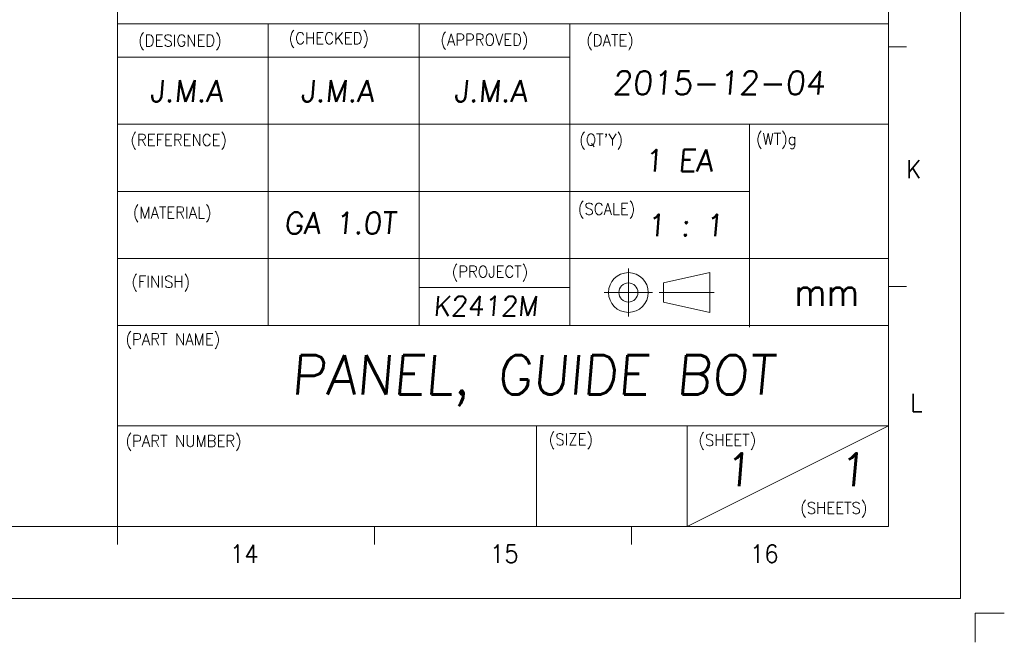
# Model space of a CAD drawing. Header units: millimetres. Extents: x 4497 to 13960, y 12291 to 16372.
# Tile 211 of 217: x 13456 to 13960, y 12762 to 13081. Entities that reach past the tile are written whole.
import ezdxf
from ezdxf.enums import TextEntityAlignment as Align

# ---------------------------------------------------------------- set-up
doc = ezdxf.new("R2010")
doc.units = ezdxf.units.MM
doc.header["$LTSCALE"] = 0.8
doc.linetypes.add('CENTER', pattern=[50.8, 31.75, -6.35, 6.35, -6.35])
doc.layers.get('0').update_dxf_attribs({"linetype": 'CONTINUOUS', "lineweight": 0})
doc.layers.add('1', color=2, linetype='CENTER', lineweight=0)
doc.layers.add('2', color=3, linetype='CONTINUOUS', lineweight=0)
doc.styles.add('GHS', font='romans', dxfattribs={"height": 2, "bigfont": 'whgtxt'})
doc.styles.get("Standard").update_dxf_attribs({"font": 'romans.shx', "width": 0.8, "oblique": 5, "bigfont": 'whgtxt.shx'})

msp = doc.modelspace()

# ---------------------------------------------------------------- linework, layer by layer
for p, q in [((13937.475, 14331.924), (13937.475, 12784.215)), ((13900.669, 12821.021), (13900.669, 14295.117)), ((13505.92, 12821.021), (13505.92, 13149.978)), ((13900.669, 12821.021), (13900.669, 13149.978)), ((13505.92, 13078.466), (13900.669, 13078.466)), ((13583.154, 12923.999), (13583.154, 13078.466)), ((13660.387, 12923.999), (13660.387, 13078.466)), ((13737.62, 12923.999), (13737.62, 13078.466)), ((13900.669, 13066.704), (13909.87, 13066.704)), ((13505.92, 13061.303), (13737.62, 13061.303)), ((13505.92, 13026.977), (13900.669, 13026.977)), ((13829.574, 12923.185), (13829.574, 13026.977)), ((13505.92, 12992.651), (13829.574, 12992.651)), ((13505.92, 12958.325), (13900.669, 12958.325)), ((13767.521, 12928.52), (13767.521, 12953.164)), ((13785.479, 12945.725), (13809.221, 12951.019)), ((13809.221, 12930.666), (13809.221, 12951.019)), ((13809.221, 12930.666), (13809.221, 12951.019)), ((13785.479, 12935.96), (13785.479, 12945.725)), ((13900.669, 12943.862), (13909.87, 12943.862)), ((13660.387, 12943.476), (13737.62, 12943.476)), ((13755.199, 12940.842), (13779.843, 12940.842)), ((13783.333, 12940.842), (13811.367, 12940.842)), ((13785.479, 12935.96), (13809.221, 12930.666)), ((13505.92, 12923.999), (13900.669, 12923.999)), ((13505.92, 12872.51), (13900.669, 12872.51)), ((13720.457, 12821.021), (13720.457, 12872.51)), ((13797.691, 12821.021), (13797.691, 12872.51)), ((13797.691, 12821.021), (13900.669, 12872.51)), ((11795.343, 12821.021), (13900.669, 12821.021)), ((13505.92, 12821.021), (13900.669, 12821.021)), ((13505.92, 12821.021), (13900.669, 12821.021)), ((13505.92, 12811.819), (13505.92, 12821.021)), ((13595.912, 12821.021), (13900.669, 12821.021)), ((13637.503, 12811.819), (13637.503, 12821.021)), ((13769.086, 12811.819), (13769.086, 12821.021)), ((11749.335, 12784.215), (13937.475, 12784.215))]:
    msp.add_line(p, q)
for radius in [10.177, 4.883]:
    msp.add_circle((13767.521, 12940.842), radius)
at = {"layer": '1'}
for p in [(13959.975, 12776.715), (13944.975, 12761.715)]:
    msp.add_line(p, (13944.975, 12776.715), dxfattribs=at)

# ---------------------------------------------------------------- texts
at = {"width": 0.933333}
for s, height, p in [('(DESIGNED)', 5.968, (13516.619, 13072.868)), ('(CHECKED)', 5.968, (13593.661, 13074.031)), ('(APPROVED)', 5.968, (13671.277, 13073.256)), ('(DATE)', 5.968, (13745.974, 13072.964)), ('(REFERENCE)', 5.96803, (13512.633, 13021.963)), ("(QT'Y)", 5.968, (13742.41, 13022.063)), ('(WT)g', 5.968, (13832.881, 13022.444)), ('(MATERIAL)', 5.968, (13513.849, 12984.765)), ('(SCALE)', 5.968, (13741.698, 12986.639)), ('(PROJECT)', 5.968, (13677.119, 12954.48)), ('(FINISH)', 5.968, (13513.137, 12949.341)), ('mm', 13.9254, (13852.317, 12948.012)), ('(PART NAME)', 5.96803, (13510.123, 12919.892)), ('(PART NUMBER)', 5.96803, (13510.123, 12867.812)), ('(SIZE)', 5.968, (13726.764, 12868.586)), ('(SHEET)', 5.968, (13803.39, 12868.264)), ('(SHEETS)', 5.968, (13855.522, 12833.511))]:
    msp.add_text(s, height=height, dxfattribs=at).set_placement(p, align=Align.TOP_LEFT)
for s, height, p in [('K', 9.202, (13913.596, 13004.041)), ('L', 9.202, (13914.941, 12884.361)), ('14', 9.2016, (13570.903, 12807.039)), ('15', 9.2016, (13704.031, 12807.039)), ('16', 9.2016, (13837.159, 12807.039))]:
    msp.add_text(s, height=height, dxfattribs=at).set_placement(p, align=Align.MIDDLE_CENTER)
at = {"layer": '2', "style": 'GHS', "oblique": 5}
for s, height, p in [('J.M.A', 11.1958, (13522.532, 13038.413)), ('J.M.A', 11.1958, (13599.766, 13038.413)), ('J.M.A', 11.1958, (13678.214, 13038.416)), ('2015-12-04', 12, (13759.264, 13042.268)), ('1 EA', 11.1958, (13775.717, 13002.871)), ('GA 1.0T', 11.0838, (13591.262, 12970.84)), ('1 : 1', 11.1958, (13776.943, 12969.73)), ('K2412M', 10, (13667.513, 12928.957)), ('PANEL, GUIDE BOT', 20, (13594.72, 12888.688)), ('1', 16.794, (13816.28, 12841.747)), ('1', 16.794, (13874.932, 12841.747))]:
    msp.add_text(s, height=height, dxfattribs=at).set_placement(p)

doc.saveas('drawing.dxf')
